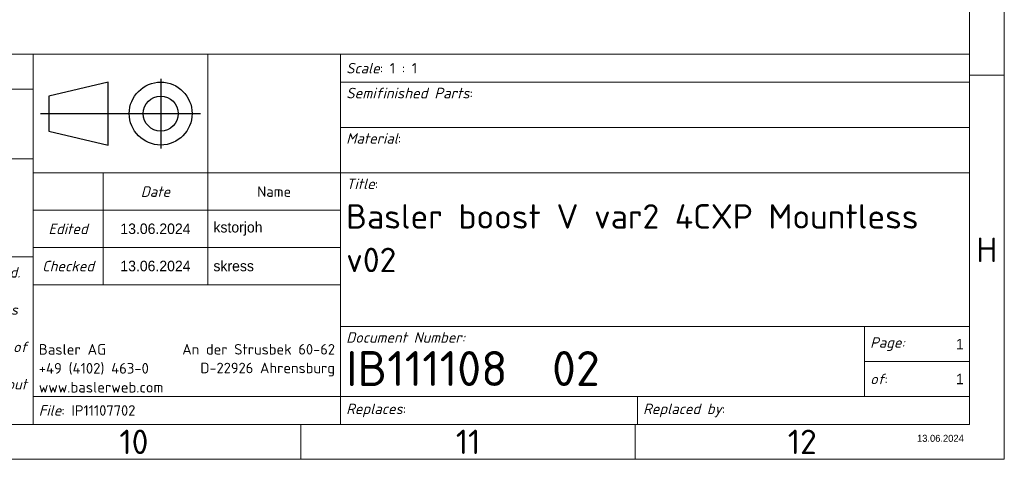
# Model space of a CAD drawing. Header units: millimetres. Extents: x 5 to 589, y 5 to 415.
# Tile 24 of 34: x 448 to 589, y 5 to 68. Entities that reach past the tile are written whole.
import ezdxf
from ezdxf.enums import TextEntityAlignment as Align

# ---------------------------------------------------------------- set-up
doc = ezdxf.new("R2018")
doc.units = ezdxf.units.MM
for name, color, linetype, lineweight in [('RAHM2', 7, 'Continuous', 25), ('Rahmen (ISO)', 7, 'Continuous', 70), ('Titel (ISO)', 7, 'Continuous', 50)]:
    doc.layers.add(name, color=color, linetype=linetype, lineweight=lineweight)
doc.styles.add('Notiztext (ISO)', font='isocpeur.ttf')
doc.styles.add('Textstil18', font='isocpeur.ttf')
doc.styles.add('Textstil49', font='isocpeur.ttf')
doc.styles.add('Textstil61', font='isocpeur.ttf')

# ---------------------------------------------------------------- blocks, each defined once
blk = doc.blocks.new('Schriftfelder Basler Ohne')
at = {"layer": 'RAHM2'}
for p, q in [((74.25, 49.5), (74.25, 39.5)), ((66.75, 49), (58.25, 47)), ((66.75, 40), (66.75, 49)), ((58.25, 47), (58.25, 42)), ((57.05, 44.5), (79.95, 44.5)), ((58.25, 42), (66.75, 40))]:
    blk.add_line(p, q, dxfattribs=at)
for radius in [4.5, 2.5]:
    blk.add_circle((74.25, 44.5), radius, dxfattribs=at)
at = {"layer": 'Titel (ISO)', "lineweight": 18}
for p, q in [((0, 53), (56, 53)), ((81, 53), (56, 53)), ((56, 53), (56, 44.5)), ((100, 53), (81, 53)), ((81, 53), (81, 36)), ((190, 53), (100, 53)), ((100, 53), (100, 36)), ((190, 53), (190, 49)), ((56, 48), (0, 48)), ((100, 49), (190, 49)), ((190, 49), (190, 36)), ((56, 44.5), (56, 36)), ((100, 42.5), (190, 42.5)), ((56, 38), (0, 38)), ((56, 36), (56, 30.67)), ((56, 36), (66, 36)), ((66, 36), (66, 30.67)), ((66, 36), (81, 36)), ((81, 36), (100, 36)), ((81, 36), (81, 20)), ((190, 36), (100, 36)), ((100, 36), (100, 14)), ((190, 36), (190, 14)), ((56, 30.67), (100, 30.67)), ((56, 30.67), (56, 25.33)), ((66, 30.67), (66, 25.33)), ((56, 24), (0, 24)), ((100, 25.33), (56, 25.33)), ((56, 25.33), (56, 20)), ((66, 25.33), (66, 20)), ((56, 20), (100, 20)), ((56, 20), (56, 4)), ((100, 14), (175, 14)), ((100, 14), (100, 4)), ((175, 14), (175, 9)), ((175, 14), (190, 14)), ((190, 14), (190, 4)), ((175, 9), (190, 9)), ((175, 9), (175, 4)), ((56, 4), (56, 0)), ((56, 4), (100, 4)), ((100, 4), (142.5, 4)), ((100, 4), (100, 0)), ((142.5, 4), (142.5, 0)), ((142.5, 4), (175, 4)), ((175, 4), (190, 4)), ((190, 4), (190, 0)), ((56, 0), (0, 0)), ((106.26, 0), (56, 0)), ((142.5, 0), (106.26, 0)), ((190, 0), (142.5, 0))]:
    blk.add_line(p, q, dxfattribs=at)
at = {"layer": 'Titel (ISO)', "style": 'Notiztext (ISO)'}
for s, insert, char_height, width, attachment_point in [('\\fISOCPEUR|b0|i1;\\H1.5000;Scale\\fISOCPEUR|b0|i0;\\H1.5000;: 1 : 1', (100.8, 51), 1.5, 75.3986, 4), ('\\fISOCPEUR|b0|i1;\\H1.5000;Title\\fISOCPEUR|b0|i0;\\H1.5000;:', (100.8, 35.2), 1.5, 10.392, 1), ('\\fISOCPEUR|b0|i1;\\H1.5000;Date', (73.5, 33.33), 1.5, 13.0743, 5), ('\\fISOCPEUR|b0|i0;\\H1.5000;Name', (90.5, 33.33), 1.5, 13.0743, 5), ('\\fISOCPEUR|b0|i1;\\H1.5000;Document Number:', (100.8, 13.2), 1.5, 75.3986, 1), ('\\fISOCPEUR|b0|i0;\\H5.0000;IB111108  02', (100.8, 8), 5, 64.2355, 4)]:
    blk.add_mtext(s, dxfattribs=dict(at, insert=insert, char_height=char_height, width=width, attachment_point=attachment_point))
for s, insert, char_height, attachment_point in [('\\fISOCPEUR|b0|i1;\\H1.5200;Semifinished Parts\\fISOCPEUR|b0|i0;\\H1.5217;:', (100.8, 48.2), 3.5, 1), ('\\fISOCPEUR|b0|i1;\\H1.5000;Material\\fISOCPEUR|b0|i0;\\H1.5217;:', (100.8, 41.72), 3.5, 1), ('\\fISOCPEUR|b0|i1;\\H1.5000;Edited', (61, 28), 1.5, 5), ('\\fISOCPEUR|b0|i1;\\H1.5000;Checked', (61, 22.67), 1.5, 5), ('\\fISOCPEUR|b0|i1;\\H1.5000;Page:', (175.8, 11.5), 1.5, 4), ('\\fISOCPEUR|b0|i1;\\H1.5000;of\\fISOCPEUR|b0|i0;\\H1.5000;:', (175.8, 6.5), 1.5, 4), ('\\fISOCPEUR|b0|i1;\\H1.5000;File\\fISOCPEUR|b0|i0;\\H1.5000;: IP11107702', (56.8, 2), 1.5, 4), ('\\fISOCPEUR|b0|i1;\\H1.5000;Replaces\\fISOCPEUR|b0|i0;\\H1.5000;: ', (100.8, 2), 1.5, 4), ('\\fISOCPEUR|b0|i1;\\H1.5000;Replaced by\\fISOCPEUR|b0|i0;\\H1.5000;: ', (143.3, 2), 1.5, 4)]:
    blk.add_mtext(s, dxfattribs=dict(at, insert=insert, char_height=char_height, attachment_point=attachment_point))
at = {"layer": 'Titel (ISO)', "line_spacing_factor": 1.068348, "style": 'Notiztext (ISO)'}
for s, insert, char_height, width, attachment_point in [('\\fISOCPEUR|b0|i0;\\H3.5000;Basler boost V var2 4CXP Mountless v02\\P', (100.8, 31.53), 3.5, 83.2662, 1), ('\\fISOCPEUR|b0|i1;\\H1.5000;Copyright (c) 2024 by BASLER AG - All Rights Reserved.\\P\\fISOCPEUR|b0|i1;\\H1.5000;\\P\\fISOCPEUR|b0|i1;\\H1.5000;The data in this file is strictly confidential and contains trade secrets of BASLER AG. This is proprietary information owned or licensed by BASLER AG. No part of this work may be disclosed, reproduced, copied, transmitted, or used in any way for any purpose, without the express.', (0.5, 12.2), 1.5, 54.6401, 4)]:
    blk.add_mtext(s, dxfattribs=dict(at, insert=insert, char_height=char_height, width=width, attachment_point=attachment_point))
for s, insert, char_height, attachment_point in [('\\fISOCPEUR|b0|i0;\\H1.5217;Basler AG\\P\\fISOCPEUR|b0|i0;\\H1.5217;+49 (4102) 463-0\\P\\fISOCPEUR|b0|i0;\\H1.5217;www.baslerweb.com', (56.8, 11.5), 1.5217, 1), ('\\fISOCPEUR|b0|i0;\\H1.5000;An der Strusbek 60-62\\P\\fISOCPEUR|b0|i0;\\H1.5000;D-22926 Ahrensburg', (99.2, 11.5), 1.5, 3)]:
    blk.add_mtext(s, dxfattribs=dict(at, insert=insert, char_height=char_height, attachment_point=attachment_point))
at = {"layer": 'Titel (ISO)'}
for tag, height, style, p in [('SPI_Sicherheitsklasse', 2.5, 'Textstil18', (28, 50.5)), ('SPI_Bearbeitungsdatum', 1.5, 'Textstil61', (73.5, 28)), ('SPI_Pruefdatum', 1.5, 'Textstil61', (73.5, 22.67))]:
    blk.add_attdef(tag, text='', height=height, dxfattribs=dict(at, style=style)).set_placement(p, align=Align.MIDDLE_CENTER)
at = {"layer": 'Titel (ISO)', "style": 'Textstil18'}
for tag, p in [('SPI_Halbzeug1', (100.8, 45.8)), ('SPI_Werkstoff', (100.8, 39.3))]:
    blk.add_attdef(tag, text='', height=2.5, dxfattribs=at).set_placement(p, align=Align.TOP_LEFT)
at = {"layer": 'Titel (ISO)', "style": 'Textstil61'}
for tag, p in [('SPI_Bearbeiter', (81.8, 28)), ('SPI_Pruefer', (81.8, 22.67))]:
    blk.add_attdef(tag, text='', height=1.5, dxfattribs=at).set_placement(p, align=Align.MIDDLE_LEFT)
for tag, p in [('Blattnummer', (189.2, 11.5)), ('Anzahl_der_Blätter', (189.2, 6.5))]:
    blk.add_attdef(tag, text='', height=1.5, dxfattribs=at).set_placement(p, align=Align.MIDDLE_RIGHT)
at = {"layer": 'Titel (ISO)', "color": 9, "true_color": 0xc0c0c0, "style": 'Textstil49'}
blk.add_attdef('SPI_Resources', text='', height=1, dxfattribs=at).set_placement((189.2, -2), align=Align.MIDDLE_RIGHT)
blk = doc.blocks.new('Ränder Basler-A2')
at = {"layer": 'Rahmen (ISO)', "color": 7, "lineweight": 18}
for p, q in [((589, 5), (589, 415)), ((5, 5), (589, 5))]:
    blk.add_line(p, q, dxfattribs=at)
at = {"layer": 'Rahmen (ISO)', "lineweight": 18}
for p, q in [((584, 410), (584, 10)), ((584, 60), (589, 60)), ((584, 10), (10, 10)), ((488.33, 10), (488.33, 5)), ((536.17, 10), (536.17, 5))]:
    blk.add_line(p, q, dxfattribs=at)
at = {"layer": 'Rahmen (ISO)', "char_height": 3.5, "attachment_point": 5, "style": 'Notiztext (ISO)'}
for s, insert in [('\\fISOCPEUR|b0|i0;H', (586.5, 35)), ('\\fISOCPEUR|b0|i0;10', (464.42, 7.5)), ('\\fISOCPEUR|b0|i0;11', (512.25, 7.5)), ('\\fISOCPEUR|b0|i0;12', (560.08, 7.5))]:
    blk.add_mtext(s, dxfattribs=dict(at, insert=insert))

msp = doc.modelspace()

# ---------------------------------------------------------------- block references
msp.add_blockref('Ränder Basler-A2', (0, 0))
ref = msp.add_blockref('Schriftfelder Basler Ohne', (394, 10))
lines = msp.add_mtext('1', dxfattribs={"layer": 'Titel (ISO)', "insert": (583.2, 21.5), "char_height": 1.50000006, "attachment_point": 6, "style": 'Textstil61'})
ref.add_attrib('Blattnummer', '', (583.2, 21.5)).embed_mtext(lines)
lines = msp.add_mtext('1', dxfattribs={"layer": 'Titel (ISO)', "insert": (583.2, 16.5), "char_height": 1.50000006, "attachment_point": 6, "style": 'Textstil61'})
ref.add_attrib('Anzahl_der_Blätter', '', (583.2, 16.5)).embed_mtext(lines)
lines = msp.add_mtext('13.06.2024', dxfattribs={"layer": 'Titel (ISO)', "insert": (467.5, 38), "char_height": 1.50000006, "attachment_point": 5, "style": 'Textstil61'})
ref.add_attrib('SPI_Bearbeitungsdatum', '', (467.5, 38)).embed_mtext(lines)
lines = msp.add_mtext('kstorjoh', dxfattribs={"layer": 'Titel (ISO)', "insert": (475.8, 38), "char_height": 1.50000006, "attachment_point": 4, "style": 'Textstil61'})
ref.add_attrib('SPI_Bearbeiter', '', (475.8, 38)).embed_mtext(lines)
lines = msp.add_mtext('13.06.2024', dxfattribs={"layer": 'Titel (ISO)', "insert": (467.5, 32.66666667), "char_height": 1.50000006, "attachment_point": 5, "style": 'Textstil61'})
ref.add_attrib('SPI_Pruefdatum', '', (467.5, 32.66666667)).embed_mtext(lines)
lines = msp.add_mtext('skress', dxfattribs={"layer": 'Titel (ISO)', "insert": (475.8, 32.66666667), "char_height": 1.50000006, "attachment_point": 4, "style": 'Textstil61'})
ref.add_attrib('SPI_Pruefer', '', (475.8, 32.66666667)).embed_mtext(lines)
lines = msp.add_mtext('13.06.2024', dxfattribs={"layer": 'Titel (ISO)', "color": 9, "true_color": 0xc0c0c0, "insert": (583.2, 8), "char_height": 1.000000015, "attachment_point": 6, "style": 'Textstil49'})
ref.add_attrib('SPI_Resources', '', (583.2, 8)).embed_mtext(lines)

doc.saveas('drawing.dxf')
